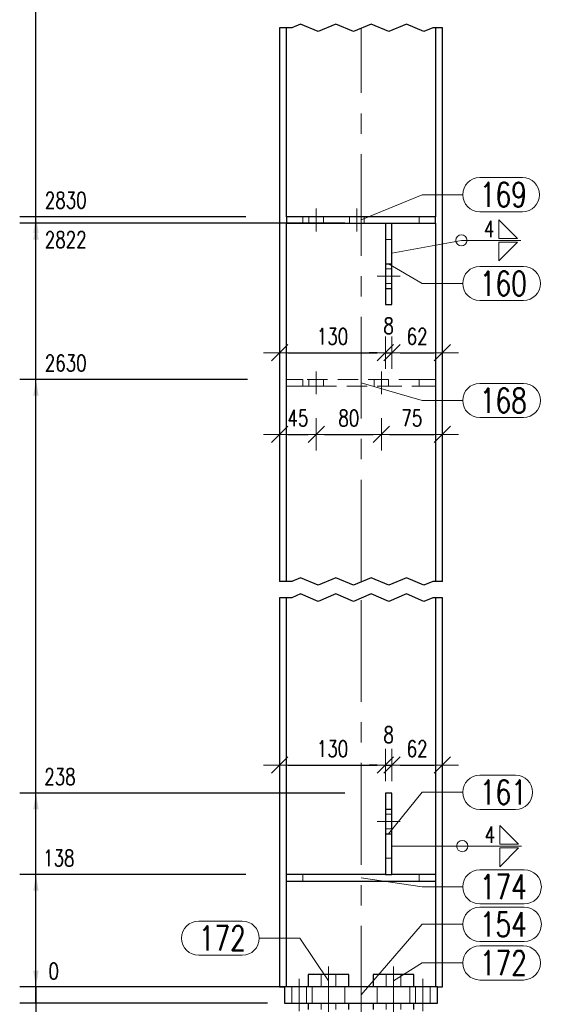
# Model space of a CAD drawing. Header units: millimetres. Extents: x -165 to 441, y 14674 to 15169.
# Tile 12 of 21: x 174 to 238, y 14776 to 14897. Entities that reach past the tile are written whole.
import ezdxf

# ---------------------------------------------------------------- set-up
doc = ezdxf.new("R2010")
doc.units = ezdxf.units.MM
doc.header["$LTSCALE"] = 10
doc.linetypes.add('HIDDEN', pattern=[0.375, 0.25, -0.125])
doc.linetypes.add('MITTE', pattern=[2, 1.25, -0.25, 0.25, -0.25])
doc.layers.get('Defpoints').update_dxf_attribs({"color": 1})
for name, color, linetype, lineweight in [('PS_DIM', 4, 'Continuous', 13), ('PS_Hidden', 2, 'HIDDEN', 9), ('PS_Mid', 5, 'MITTE', 15), ('PS_Pos', 1, 'Continuous', 15), ('PS_Shape', 161, 'Continuous', 30), ('PS_SOLID', 7, 'Continuous', 30), ('PS_Weld', 1, 'Continuous', 9)]:
    doc.layers.add(name, color=color, linetype=linetype, lineweight=lineweight)
doc.styles.add('simplex', font='simplex.shx', dxfattribs={"width": 0.75})
doc.dimstyles.new('1_10_GŁ_DS1-LS10', dxfattribs={"dimtxt": 2, "dimasz": 2, "dimexe": 2, "dimexo": 5, "dimgap": 1, "dimtad": 1, "dimjust": 4, "dimdec": 0, "dimlfac": 10, "dimtxsty": 'simplex', "dimblk1": 'NONE', "dimsah": 1, "dimcen": 2, "dimclrd": 256, "dimclre": 256, "dimclrt": 3, "dimadec": 1, "dimazin": 0, "dimtfac": 1, "dimtdec": 0, "dimtmove": 2, "dimatfit": 3, "dimfxl": 1, "dimarcsym": 0})
doc.dimstyles.new('1_10_PRZ', dxfattribs={"dimtxt": 2, "dimasz": 1, "dimexe": 2, "dimexo": 5, "dimgap": 1, "dimtad": 1, "dimdec": 0, "dimlfac": 10, "dimtxsty": 'simplex', "dimblk": 'dimznak', "dimcen": 2, "dimse1": 1, "dimse2": 1, "dimclrt": 3, "dimadec": 1, "dimazin": 0, "dimtfac": 1, "dimtdec": 0, "dimtix": 1, "dimtmove": 2, "dimatfit": 3, "dimldrblk": 'dim-grot', "dimfxl": 1, "dimarcsym": 0})

# ---------------------------------------------------------------- blocks, each defined once
blk = doc.blocks.new('*D82')
at = {"layer": 'Defpoints', "color": 0, "transparency": 16777216}
for p in [(176.26, 14778.09), (226.22, 14778.09), (209.72, 14776.09)]:
    blk.add_point(p, dxfattribs=at)
at = {"layer": 'PS_DIM', "lineweight": -2, "transparency": 16777216}
for p, q in [((176.26, 14780.09), (176.26, 14782.09)), ((221.22, 14778.09), (174.26, 14778.09)), ((176.26, 14776.09), (176.26, 14778.09)), ((204.72, 14776.09), (174.26, 14776.09)), ((176.26, 14776.09), (176.26, 14774.09))]:
    blk.add_line(p, q, dxfattribs=at)
at = {"layer": 'PS_DIM', "transparency": 16777216}
blk.add_solid([(175.93, 14780.09), (176.59, 14780.09), (176.26, 14778.09)], dxfattribs=at)
at = {"layer": 'PS_DIM', "color": 3, "transparency": 16777216, "insert": (179.42, 14773.72), "char_height": 2, "attachment_point": 5, "rotation": 0.0573, "style": 'simplex'}
blk.add_mtext('-20', dxfattribs=at)
blk = doc.blocks.new('_None')
blk = doc.blocks.new('*D83')
at = {"layer": 'Defpoints', "color": 0, "transparency": 16777216}
for p in [(176.26, 14778.09), (206.22, 14778.09), (226.22, 14778.09)]:
    blk.add_point(p, dxfattribs=at)
at = {"layer": 'PS_DIM', "lineweight": -2, "transparency": 16777216}
for p, q in [((176.26, 14780.09), (176.26, 14782.09)), ((221.22, 14778.09), (174.26, 14778.09)), ((201.22, 14778.09), (174.26, 14778.09)), ((176.26, 14778.09), (176.26, 14776.09))]:
    blk.add_line(p, q, dxfattribs=at)
at = {"layer": 'PS_DIM', "transparency": 16777216}
blk.add_solid([(175.93, 14780.09), (176.59, 14780.09), (176.26, 14778.09)], dxfattribs=at)
at = {"layer": 'PS_DIM', "color": 3, "transparency": 16777216, "insert": (178.44, 14780.03), "char_height": 2, "attachment_point": 5, "rotation": 0.0573, "style": 'simplex'}
blk.add_mtext('0', dxfattribs=at)
blk = doc.blocks.new('*D84')
at = {"layer": 'Defpoints', "color": 0, "transparency": 16777216}
for p in [(176.26, 14791.89), (207.07, 14791.89), (226.22, 14778.09)]:
    blk.add_point(p, dxfattribs=at)
at = {"layer": 'PS_DIM', "lineweight": -2, "transparency": 16777216}
for p, q in [((202.07, 14791.89), (174.26, 14791.89)), ((176.26, 14778.09), (176.26, 14789.89)), ((221.22, 14778.09), (174.26, 14778.09))]:
    blk.add_line(p, q, dxfattribs=at)
at = {"layer": 'PS_DIM', "transparency": 16777216}
blk.add_solid([(175.93, 14789.89), (176.59, 14789.89), (176.26, 14791.89)], dxfattribs=at)
at = {"layer": 'PS_DIM', "color": 3, "transparency": 16777216, "insert": (179.07, 14793.91), "char_height": 2, "attachment_point": 5, "rotation": 0.0573, "style": 'simplex'}
blk.add_mtext('138', dxfattribs=at)
blk = doc.blocks.new('*D85')
at = {"layer": 'Defpoints', "color": 0, "transparency": 16777216}
for p in [(176.26, 14801.89), (219.22, 14801.89), (226.22, 14778.09)]:
    blk.add_point(p, dxfattribs=at)
at = {"layer": 'PS_DIM', "lineweight": -2, "transparency": 16777216}
for p, q in [((214.22, 14801.89), (174.26, 14801.89)), ((176.26, 14778.09), (176.26, 14799.89)), ((221.22, 14778.09), (174.26, 14778.09))]:
    blk.add_line(p, q, dxfattribs=at)
at = {"layer": 'PS_DIM', "transparency": 16777216}
blk.add_solid([(175.93, 14799.89), (176.59, 14799.89), (176.26, 14801.89)], dxfattribs=at)
at = {"layer": 'PS_DIM', "color": 3, "transparency": 16777216, "insert": (179.21, 14803.91), "char_height": 2, "attachment_point": 5, "rotation": 0.0573, "style": 'simplex'}
blk.add_mtext('238', dxfattribs=at)
blk = doc.blocks.new('*D86')
at = {"layer": 'Defpoints', "color": 0, "transparency": 16777216}
for p in [(176.26, 14852.69), (207.27, 14852.69), (226.22, 14778.09)]:
    blk.add_point(p, dxfattribs=at)
at = {"layer": 'PS_DIM', "lineweight": -2, "transparency": 16777216}
for p, q in [((202.27, 14852.69), (174.26, 14852.69)), ((176.26, 14778.09), (176.26, 14850.69)), ((221.22, 14778.09), (174.26, 14778.09))]:
    blk.add_line(p, q, dxfattribs=at)
at = {"layer": 'PS_DIM', "transparency": 16777216}
blk.add_solid([(175.93, 14850.69), (176.59, 14850.69), (176.26, 14852.69)], dxfattribs=at)
at = {"layer": 'PS_DIM', "color": 3, "transparency": 16777216, "insert": (179.92, 14854.71), "char_height": 2, "attachment_point": 5, "rotation": 0.0573, "style": 'simplex'}
blk.add_mtext('2630', dxfattribs=at)
blk = doc.blocks.new('*D87')
at = {"layer": 'Defpoints', "color": 0, "transparency": 16777216}
for p in [(176.26, 14871.89), (219.22, 14871.89), (226.22, 14778.09)]:
    blk.add_point(p, dxfattribs=at)
at = {"layer": 'PS_DIM', "lineweight": -2, "transparency": 16777216}
for p, q in [((214.22, 14871.89), (174.26, 14871.89)), ((176.26, 14778.09), (176.26, 14869.89)), ((221.22, 14778.09), (174.26, 14778.09))]:
    blk.add_line(p, q, dxfattribs=at)
at = {"layer": 'PS_DIM', "transparency": 16777216}
blk.add_solid([(175.93, 14869.89), (176.59, 14869.89), (176.26, 14871.89)], dxfattribs=at)
at = {"layer": 'PS_DIM', "color": 3, "transparency": 16777216, "insert": (179.92, 14869.87), "char_height": 2, "attachment_point": 5, "rotation": 0.0573, "style": 'simplex'}
blk.add_mtext('2822', dxfattribs=at)
blk = doc.blocks.new('*D88')
at = {"layer": 'Defpoints', "color": 0, "transparency": 16777216}
for p in [(176.26, 14872.69), (207.07, 14872.69), (226.22, 14778.09)]:
    blk.add_point(p, dxfattribs=at)
at = {"layer": 'PS_DIM', "lineweight": -2, "transparency": 16777216}
for p, q in [((202.07, 14872.69), (174.26, 14872.69)), ((176.26, 14778.09), (176.26, 14870.69)), ((221.22, 14778.09), (174.26, 14778.09))]:
    blk.add_line(p, q, dxfattribs=at)
at = {"layer": 'PS_DIM', "transparency": 16777216}
blk.add_solid([(175.93, 14870.69), (176.59, 14870.69), (176.26, 14872.69)], dxfattribs=at)
at = {"layer": 'PS_DIM', "color": 3, "transparency": 16777216, "insert": (179.92, 14874.71), "char_height": 2, "attachment_point": 5, "rotation": 0.0573, "style": 'simplex'}
blk.add_mtext('2830', dxfattribs=at)
blk = doc.blocks.new('*D89')
at = {"layer": 'Defpoints', "color": 0, "transparency": 16777216}
for p in [(176.26, 14922.69), (207.07, 14922.69), (226.22, 14778.09)]:
    blk.add_point(p, dxfattribs=at)
at = {"layer": 'PS_DIM', "lineweight": -2, "transparency": 16777216}
for p, q in [((202.07, 14922.69), (174.26, 14922.69)), ((176.26, 14778.09), (176.26, 14920.69)), ((221.22, 14778.09), (174.26, 14778.09))]:
    blk.add_line(p, q, dxfattribs=at)
at = {"layer": 'PS_DIM', "transparency": 16777216}
blk.add_solid([(175.93, 14920.69), (176.59, 14920.69), (176.26, 14922.69)], dxfattribs=at)
at = {"layer": 'PS_DIM', "color": 3, "transparency": 16777216, "insert": (179.92, 14924.71), "char_height": 2, "attachment_point": 5, "rotation": 0.0573, "style": 'simplex'}
blk.add_mtext('3930', dxfattribs=at)
blk = doc.blocks.new('*D90')
at = {"layer": 'Defpoints', "color": 0, "transparency": 16777216}
for p in [(176.26, 14931.89), (206.22, 14931.89), (226.22, 14778.09)]:
    blk.add_point(p, dxfattribs=at)
at = {"layer": 'PS_DIM', "lineweight": -2, "transparency": 16777216}
for p, q in [((201.22, 14931.89), (174.26, 14931.89)), ((176.26, 14778.09), (176.26, 14929.89)), ((221.22, 14778.09), (174.26, 14778.09))]:
    blk.add_line(p, q, dxfattribs=at)
at = {"layer": 'PS_DIM', "transparency": 16777216}
blk.add_solid([(175.93, 14929.89), (176.59, 14929.89), (176.26, 14931.89)], dxfattribs=at)
at = {"layer": 'PS_DIM', "color": 3, "transparency": 16777216, "insert": (179.92, 14933.91), "char_height": 2, "attachment_point": 5, "rotation": 0.0573, "style": 'simplex'}
blk.add_mtext('4022', dxfattribs=at)
blk = doc.blocks.new('*D91')
at = {"layer": 'Defpoints', "color": 0, "transparency": 16777216}
for p in [(176.26, 14939.69), (219.62, 14939.69), (226.22, 14778.09)]:
    blk.add_point(p, dxfattribs=at)
at = {"layer": 'PS_DIM', "lineweight": -2, "transparency": 16777216}
for p, q in [((214.62, 14939.69), (174.26, 14939.69)), ((176.26, 14778.09), (176.26, 14937.69)), ((221.22, 14778.09), (174.26, 14778.09))]:
    blk.add_line(p, q, dxfattribs=at)
at = {"layer": 'PS_DIM', "transparency": 16777216}
blk.add_solid([(175.93, 14937.69), (176.59, 14937.69), (176.26, 14939.69)], dxfattribs=at)
at = {"layer": 'PS_DIM', "color": 3, "transparency": 16777216, "insert": (179.78, 14941.71), "char_height": 2, "attachment_point": 5, "rotation": 0.0573, "style": 'simplex'}
blk.add_mtext('4100', dxfattribs=at)
blk = doc.blocks.new('*D92')
at = {"layer": 'Defpoints', "color": 0, "transparency": 16777216}
for p in [(176.26, 14985.89), (191.66, 14985.89), (211.66, 14778.09)]:
    blk.add_point(p, dxfattribs=at)
at = {"layer": 'PS_DIM', "lineweight": -2, "transparency": 16777216}
for p, q in [((186.66, 14985.89), (174.26, 14985.89)), ((176.26, 14778.09), (176.26, 14983.89)), ((206.66, 14778.09), (174.26, 14778.09))]:
    blk.add_line(p, q, dxfattribs=at)
at = {"layer": 'PS_DIM', "transparency": 16777216}
blk.add_solid([(175.93, 14983.89), (176.59, 14983.89), (176.26, 14985.89)], dxfattribs=at)
at = {"layer": 'PS_DIM', "color": 3, "transparency": 16777216, "insert": (179.92, 14987.91), "char_height": 2, "attachment_point": 5, "rotation": 0.0573, "style": 'simplex'}
blk.add_mtext('4562', dxfattribs=at)
blk = doc.blocks.new('*D93')
at = {"layer": 'Defpoints', "color": 0, "transparency": 16777216}
for p in [(176.26, 15047.03), (206.22, 15047.03), (226.22, 14778.09)]:
    blk.add_point(p, dxfattribs=at)
at = {"layer": 'PS_DIM', "lineweight": -2, "transparency": 16777216}
for p, q in [((201.22, 15047.03), (174.26, 15047.03)), ((176.26, 14778.09), (176.26, 15045.03)), ((221.22, 14778.09), (174.26, 14778.09))]:
    blk.add_line(p, q, dxfattribs=at)
at = {"layer": 'PS_DIM', "transparency": 16777216}
blk.add_solid([(175.93, 15045.03), (176.59, 15045.03), (176.26, 15047.03)], dxfattribs=at)
at = {"layer": 'PS_DIM', "color": 3, "transparency": 16777216, "insert": (179.92, 15045.01), "char_height": 2, "attachment_point": 5, "rotation": 0.0573, "style": 'simplex'}
blk.add_mtext('5303', dxfattribs=at)
blk = doc.blocks.new('*D94')
at = {"layer": 'Defpoints', "color": 0, "transparency": 16777216}
for p in [(176.26, 15048.43), (206.82, 15048.43), (226.22, 14778.09)]:
    blk.add_point(p, dxfattribs=at)
at = {"layer": 'PS_DIM', "lineweight": -2, "transparency": 16777216}
for p, q in [((201.82, 15048.43), (174.26, 15048.43)), ((176.26, 14778.09), (176.26, 15046.43)), ((221.22, 14778.09), (174.26, 14778.09))]:
    blk.add_line(p, q, dxfattribs=at)
at = {"layer": 'PS_DIM', "transparency": 16777216}
blk.add_solid([(175.93, 15046.43), (176.59, 15046.43), (176.26, 15048.43)], dxfattribs=at)
at = {"layer": 'PS_DIM', "color": 3, "transparency": 16777216, "insert": (179.78, 15050.45), "char_height": 2, "attachment_point": 5, "rotation": 0.0573, "style": 'simplex'}
blk.add_mtext('5317', dxfattribs=at)
blk = doc.blocks.new('dimznak')
at = {"color": 0}
for points in [[(0, 2), (0, -2)], [(-2, 0), (2, 0)]]:
    blk.add_lwpolyline(points, dxfattribs=at)
at = {"color": 2}
blk.add_lwpolyline([(1, 1), (-1, -1)], dxfattribs=at)
blk = doc.blocks.new('*D103')
at = {"layer": 'Defpoints', "color": 0, "transparency": 16777216}
for p in [(219.22, 14861.89), (206.22, 14857.98), (219.22, 14855.99)]:
    blk.add_point(p, dxfattribs=at)
at = {"layer": 'PS_DIM', "color": 0, "lineweight": -2, "transparency": 16777216}
blk.add_line((207.22, 14855.99), (218.22, 14855.99), dxfattribs=at)
at = {"layer": 'PS_DIM', "color": 0, "lineweight": -2, "transparency": 16777216, "rotation": 180}
blk.add_blockref('dimznak', (206.22, 14855.99), dxfattribs=at)
at = {"layer": 'PS_DIM', "color": 0, "lineweight": -2, "transparency": 16777216}
blk.add_blockref('dimznak', (219.22, 14855.99), dxfattribs=at)
at = {"layer": 'PS_DIM', "color": 3, "transparency": 16777216, "insert": (212.72, 14857.99), "char_height": 2, "attachment_point": 5, "style": 'simplex'}
blk.add_mtext('130', dxfattribs=at)
blk = doc.blocks.new('dim-grot')
blk.add_hatch(color=256).paths.add_polyline_path([(0, 0), (-2, 0.5), (-2, -0.5)])
blk.add_lwpolyline([(0, 0), (-2, 0.5), (-2, -0.5), (0, 0)])
blk = doc.blocks.new('*D104')
at = {"layer": 'Defpoints', "color": 0, "transparency": 16777216}
for p in [(219.22, 14861.89), (220.02, 14861.89), (220.02, 14855.99)]:
    blk.add_point(p, dxfattribs=at)
at = {"layer": 'PS_DIM', "color": 0, "lineweight": -2, "transparency": 16777216}
for p, q in [((218.22, 14855.99), (217.22, 14855.99)), ((219.22, 14855.99), (220.02, 14855.99)), ((221.02, 14855.99), (222.02, 14855.99))]:
    blk.add_line(p, q, dxfattribs=at)
blk.add_blockref('dimznak', (219.22, 14855.99), dxfattribs=at)
at = {"layer": 'PS_DIM', "color": 0, "lineweight": -2, "transparency": 16777216, "rotation": 180}
blk.add_blockref('dimznak', (220.02, 14855.99), dxfattribs=at)
at = {"layer": 'PS_DIM', "color": 3, "transparency": 16777216, "insert": (219.62, 14859.29), "char_height": 2, "attachment_point": 5, "style": 'simplex'}
blk.add_mtext('8', dxfattribs=at)
blk = doc.blocks.new('*D105')
at = {"layer": 'Defpoints', "color": 0, "transparency": 16777216}
for p in [(220.02, 14861.89), (226.22, 14858.13), (226.22, 14855.99)]:
    blk.add_point(p, dxfattribs=at)
at = {"layer": 'PS_DIM', "color": 0, "lineweight": -2, "transparency": 16777216}
blk.add_line((221.02, 14855.99), (225.22, 14855.99), dxfattribs=at)
at = {"layer": 'PS_DIM', "color": 0, "lineweight": -2, "transparency": 16777216, "rotation": 180}
blk.add_blockref('dimznak', (220.02, 14855.99), dxfattribs=at)
at = {"layer": 'PS_DIM', "color": 0, "lineweight": -2, "transparency": 16777216}
blk.add_blockref('dimznak', (226.22, 14855.99), dxfattribs=at)
at = {"layer": 'PS_DIM', "color": 3, "transparency": 16777216, "insert": (223.12, 14857.99), "char_height": 2, "attachment_point": 5, "style": 'simplex'}
blk.add_mtext('62', dxfattribs=at)
blk = doc.blocks.new('*D106')
at = {"layer": 'Defpoints', "color": 0, "transparency": 16777216}
for p in [(206.22, 14804.41), (219.22, 14805.34), (219.22, 14801.89)]:
    blk.add_point(p, dxfattribs=at)
at = {"layer": 'PS_DIM', "color": 0, "lineweight": -2, "transparency": 16777216}
blk.add_line((207.22, 14805.34), (218.22, 14805.34), dxfattribs=at)
at = {"layer": 'PS_DIM', "color": 0, "lineweight": -2, "transparency": 16777216, "rotation": 180}
blk.add_blockref('dimznak', (206.22, 14805.34), dxfattribs=at)
at = {"layer": 'PS_DIM', "color": 0, "lineweight": -2, "transparency": 16777216}
blk.add_blockref('dimznak', (219.22, 14805.34), dxfattribs=at)
at = {"layer": 'PS_DIM', "color": 3, "transparency": 16777216, "insert": (212.72, 14807.34), "char_height": 2, "attachment_point": 5, "style": 'simplex'}
blk.add_mtext('130', dxfattribs=at)
blk = doc.blocks.new('*D107')
at = {"layer": 'Defpoints', "color": 0, "transparency": 16777216}
for p in [(220.02, 14805.34), (219.22, 14801.89), (220.02, 14801.89)]:
    blk.add_point(p, dxfattribs=at)
at = {"layer": 'PS_DIM', "color": 0, "lineweight": -2, "transparency": 16777216}
for p, q in [((218.22, 14805.34), (217.22, 14805.34)), ((219.22, 14805.34), (220.02, 14805.34)), ((221.02, 14805.34), (222.02, 14805.34))]:
    blk.add_line(p, q, dxfattribs=at)
blk.add_blockref('dimznak', (219.22, 14805.34), dxfattribs=at)
at = {"layer": 'PS_DIM', "color": 0, "lineweight": -2, "transparency": 16777216, "rotation": 180}
blk.add_blockref('dimznak', (220.02, 14805.34), dxfattribs=at)
at = {"layer": 'PS_DIM', "color": 3, "transparency": 16777216, "insert": (219.62, 14809.06), "char_height": 2, "attachment_point": 5, "style": 'simplex'}
blk.add_mtext('8', dxfattribs=at)
blk = doc.blocks.new('*D108')
at = {"layer": 'Defpoints', "color": 0, "transparency": 16777216}
for p in [(226.22, 14805.34), (226.22, 14804.98), (220.02, 14801.89)]:
    blk.add_point(p, dxfattribs=at)
at = {"layer": 'PS_DIM', "color": 0, "lineweight": -2, "transparency": 16777216}
blk.add_line((221.02, 14805.34), (225.22, 14805.34), dxfattribs=at)
at = {"layer": 'PS_DIM', "color": 0, "lineweight": -2, "transparency": 16777216, "rotation": 180}
blk.add_blockref('dimznak', (220.02, 14805.34), dxfattribs=at)
at = {"layer": 'PS_DIM', "color": 0, "lineweight": -2, "transparency": 16777216}
blk.add_blockref('dimznak', (226.22, 14805.34), dxfattribs=at)
at = {"layer": 'PS_DIM', "color": 3, "transparency": 16777216, "insert": (223.12, 14807.34), "char_height": 2, "attachment_point": 5, "style": 'simplex'}
blk.add_mtext('62', dxfattribs=at)
blk = doc.blocks.new('*D144')
at = {"layer": 'Defpoints', "color": 0, "transparency": 16777216}
for p in [(210.72, 14850.89), (206.22, 14846.46), (210.72, 14845.96)]:
    blk.add_point(p, dxfattribs=at)
at = {"layer": 'PS_DIM', "color": 0, "lineweight": -2, "transparency": 16777216}
blk.add_line((207.22, 14845.96), (209.72, 14845.96), dxfattribs=at)
at = {"layer": 'PS_DIM', "color": 0, "lineweight": -2, "transparency": 16777216, "rotation": 180}
blk.add_blockref('dimznak', (206.22, 14845.96), dxfattribs=at)
at = {"layer": 'PS_DIM', "color": 0, "lineweight": -2, "transparency": 16777216}
blk.add_blockref('dimznak', (210.72, 14845.96), dxfattribs=at)
at = {"layer": 'PS_DIM', "color": 3, "transparency": 16777216, "insert": (208.47, 14847.96), "char_height": 2, "attachment_point": 5, "style": 'simplex'}
blk.add_mtext('45', dxfattribs=at)
blk = doc.blocks.new('*D145')
at = {"layer": 'Defpoints', "color": 0, "transparency": 16777216}
for p in [(210.72, 14850.89), (218.72, 14850.89), (218.72, 14845.96)]:
    blk.add_point(p, dxfattribs=at)
at = {"layer": 'PS_DIM', "color": 0, "lineweight": -2, "transparency": 16777216}
blk.add_line((211.72, 14845.96), (217.72, 14845.96), dxfattribs=at)
at = {"layer": 'PS_DIM', "color": 0, "lineweight": -2, "transparency": 16777216, "rotation": 180}
blk.add_blockref('dimznak', (210.72, 14845.96), dxfattribs=at)
at = {"layer": 'PS_DIM', "color": 0, "lineweight": -2, "transparency": 16777216}
blk.add_blockref('dimznak', (218.72, 14845.96), dxfattribs=at)
at = {"layer": 'PS_DIM', "color": 3, "transparency": 16777216, "insert": (214.72, 14847.96), "char_height": 2, "attachment_point": 5, "style": 'simplex'}
blk.add_mtext('80', dxfattribs=at)
blk = doc.blocks.new('*D146')
at = {"layer": 'Defpoints', "color": 0, "transparency": 16777216}
for p in [(226.22, 14851.79), (218.72, 14850.89), (226.22, 14845.96)]:
    blk.add_point(p, dxfattribs=at)
at = {"layer": 'PS_DIM', "color": 0, "lineweight": -2, "transparency": 16777216}
blk.add_line((219.72, 14845.96), (225.22, 14845.96), dxfattribs=at)
at = {"layer": 'PS_DIM', "color": 0, "lineweight": -2, "transparency": 16777216, "rotation": 180}
blk.add_blockref('dimznak', (218.72, 14845.96), dxfattribs=at)
at = {"layer": 'PS_DIM', "color": 0, "lineweight": -2, "transparency": 16777216}
blk.add_blockref('dimznak', (226.22, 14845.96), dxfattribs=at)
at = {"layer": 'PS_DIM', "color": 3, "transparency": 16777216, "insert": (222.47, 14847.96), "char_height": 2, "attachment_point": 5, "style": 'simplex'}
blk.add_mtext('75', dxfattribs=at)
blk = doc.blocks.new('*X262')
at = {"color": 1}
for p, q in [((208.79, 14896.35), (207.71, 14895.89)), ((210.96, 14895.44), (208.79, 14896.35)), ((213.13, 14896.35), (210.96, 14895.44)), ((215.29, 14895.44), (213.13, 14896.35)), ((217.46, 14896.35), (215.29, 14895.44)), ((219.63, 14895.44), (217.46, 14896.35)), ((221.8, 14896.35), (219.63, 14895.44)), ((223.96, 14895.44), (221.8, 14896.35)), ((207.71, 14895.89), (206.22, 14895.89)), ((225.05, 14895.89), (223.96, 14895.44)), ((226.22, 14895.89), (225.05, 14895.89)), ((207.71, 14827.89), (206.22, 14827.89)), ((208.79, 14828.35), (207.71, 14827.89)), ((210.96, 14827.44), (208.79, 14828.35)), ((213.13, 14828.35), (210.96, 14827.44)), ((215.29, 14827.44), (213.13, 14828.35)), ((217.46, 14828.35), (215.29, 14827.44)), ((219.63, 14827.44), (217.46, 14828.35)), ((221.8, 14828.35), (219.63, 14827.44)), ((223.96, 14827.44), (221.8, 14828.35)), ((225.05, 14827.89), (223.96, 14827.44)), ((226.22, 14827.89), (225.05, 14827.89)), ((208.79, 14826.35), (207.71, 14825.89)), ((210.96, 14825.44), (208.79, 14826.35)), ((213.13, 14826.35), (210.96, 14825.44)), ((215.29, 14825.44), (213.13, 14826.35)), ((217.46, 14826.35), (215.29, 14825.44)), ((219.63, 14825.44), (217.46, 14826.35)), ((221.8, 14826.35), (219.63, 14825.44)), ((223.96, 14825.44), (221.8, 14826.35)), ((207.71, 14825.89), (206.22, 14825.89)), ((225.05, 14825.89), (223.96, 14825.44)), ((226.22, 14825.89), (225.05, 14825.89))]:
    blk.add_line(p, q, dxfattribs=at)
at = {"layer": 'PS_Hidden', "color": 2, "linetype": 'HIDDEN'}
for p, q in [((209.07, 14872.69), (209.07, 14871.89)), ((209.82, 14872.69), (209.82, 14871.89)), ((211.62, 14871.89), (211.62, 14872.69)), ((214.82, 14872.69), (214.82, 14871.89)), ((216.62, 14871.89), (216.62, 14872.69)), ((223.37, 14872.69), (223.37, 14871.89)), ((219.22, 14869.89), (220.02, 14869.89)), ((220.02, 14866.29), (219.22, 14866.29)), ((219.22, 14864.49), (220.02, 14864.49)), ((207.46, 14852.69), (207.07, 14852.69)), ((207.84, 14852.69), (207.46, 14852.69)), ((208.18, 14852.69), (207.84, 14852.69)), ((208.49, 14852.69), (208.18, 14852.69)), ((208.74, 14852.69), (208.49, 14852.69)), ((208.92, 14852.69), (208.74, 14852.69)), ((209.03, 14852.69), (208.92, 14852.69)), ((209.07, 14852.69), (209.03, 14852.69)), ((209.07, 14852.69), (209.07, 14851.89)), ((223.37, 14852.69), (209.07, 14852.69)), ((209.82, 14852.69), (209.82, 14851.89)), ((211.62, 14851.89), (211.62, 14852.69)), ((217.82, 14852.69), (217.82, 14851.89)), ((219.62, 14851.89), (219.62, 14852.69)), ((223.41, 14852.69), (223.37, 14852.69)), ((223.37, 14852.69), (223.37, 14851.89)), ((223.53, 14852.69), (223.41, 14852.69)), ((223.71, 14852.69), (223.53, 14852.69)), ((223.96, 14852.69), (223.71, 14852.69)), ((224.26, 14852.69), (223.96, 14852.69)), ((224.61, 14852.69), (224.26, 14852.69)), ((224.98, 14852.69), (224.61, 14852.69)), ((225.37, 14852.69), (224.98, 14852.69)), ((207.07, 14851.89), (207.46, 14851.89)), ((207.46, 14851.89), (207.84, 14851.89)), ((207.84, 14851.89), (208.18, 14851.89)), ((208.18, 14851.89), (208.49, 14851.89)), ((208.49, 14851.89), (208.74, 14851.89)), ((208.74, 14851.89), (208.92, 14851.89)), ((208.92, 14851.89), (209.03, 14851.89)), ((209.03, 14851.89), (209.07, 14851.89)), ((209.07, 14851.89), (210.72, 14851.89)), ((210.72, 14851.89), (218.72, 14851.89)), ((218.72, 14851.89), (223.37, 14851.89)), ((223.37, 14851.89), (223.41, 14851.89)), ((223.41, 14851.89), (223.53, 14851.89)), ((223.53, 14851.89), (223.71, 14851.89)), ((223.71, 14851.89), (223.96, 14851.89)), ((223.96, 14851.89), (224.26, 14851.89)), ((224.26, 14851.89), (224.61, 14851.89)), ((224.61, 14851.89), (224.98, 14851.89)), ((224.98, 14851.89), (225.37, 14851.89)), ((220.02, 14799.29), (219.22, 14799.29)), ((219.22, 14797.49), (220.02, 14797.49)), ((219.22, 14793.89), (219.22, 14796.89)), ((220.02, 14796.89), (220.02, 14793.89)), ((220.02, 14793.89), (219.22, 14793.89)), ((209.07, 14791.89), (209.07, 14791.09)), ((223.37, 14791.89), (223.37, 14791.09)), ((225.37, 14791.09), (225.37, 14791.89)), ((211.32, 14779.59), (211.32, 14778.09)), ((213.12, 14778.09), (213.12, 14779.59)), ((217.72, 14779.59), (217.72, 14778.09)), ((219.32, 14779.59), (219.32, 14778.09)), ((221.12, 14778.09), (221.12, 14779.59)), ((207.72, 14778.09), (207.72, 14776.09)), ((209.52, 14778.09), (209.52, 14776.09)), ((210.22, 14778.09), (210.22, 14776.09)), ((210.22, 14778.09), (210.22, 14776.09)), ((214.22, 14776.09), (214.22, 14778.09)), ((214.22, 14776.09), (214.22, 14778.09)), ((218.22, 14778.09), (218.22, 14776.09)), ((222.22, 14776.09), (222.22, 14778.09)), ((222.92, 14778.09), (222.92, 14776.09)), ((224.72, 14776.09), (224.72, 14778.09)), ((209.4, 14776.09), (209.07, 14776.09)), ((209.52, 14776.09), (209.4, 14776.09)), ((212.22, 14776.09), (209.72, 14776.09)), ((211.32, 14776.09), (211.32, 14775.29)), ((213.12, 14775.29), (213.12, 14776.09)), ((217.72, 14775.29), (217.72, 14776.09)), ((219.32, 14775.29), (219.32, 14776.09)), ((221.12, 14775.29), (221.12, 14776.09))]:
    blk.add_line(p, q, dxfattribs=at)
at = {"layer": 'PS_Mid', "color": 5, "linetype": 'MITTE'}
for p, q in [((216.22, 14827.89), (216.22, 14895.89)), ((210.72, 14870.89), (210.72, 14873.69)), ((215.72, 14870.89), (215.72, 14873.69)), ((221.02, 14865.39), (218.22, 14865.39)), ((210.72, 14850.89), (210.72, 14853.69)), ((218.72, 14850.89), (218.72, 14853.69)), ((216.22, 14773.09), (216.22, 14825.89)), ((221.02, 14798.39), (218.22, 14798.39)), ((212.22, 14777.09), (212.22, 14780.59)), ((212.22, 14777.09), (212.22, 14780.59)), ((220.22, 14777.09), (220.22, 14780.59)), ((220.22, 14777.09), (220.22, 14780.59)), ((208.62, 14779.09), (208.62, 14775.09)), ((208.62, 14779.09), (208.62, 14775.09)), ((212.22, 14779.09), (212.22, 14775.09)), ((212.22, 14779.09), (212.22, 14775.09)), ((220.22, 14779.09), (220.22, 14775.09)), ((220.22, 14779.09), (220.22, 14775.09)), ((223.82, 14779.09), (223.82, 14775.09)), ((223.82, 14779.09), (223.82, 14775.09)), ((212.22, 14774.29), (212.22, 14777.09)), ((212.22, 14774.29), (212.22, 14777.09)), ((220.22, 14774.29), (220.22, 14777.09)), ((220.22, 14774.29), (220.22, 14777.09))]:
    blk.add_line(p, q, dxfattribs=at)
at = {"layer": 'PS_SOLID', "color": 7, "linetype": 'Continuous'}
for p, q in [((206.22, 14895.89), (206.22, 14827.89)), ((207.07, 14872.69), (207.07, 14895.89)), ((225.37, 14895.89), (225.37, 14872.69)), ((226.22, 14827.89), (226.22, 14895.89)), ((225.37, 14872.69), (207.07, 14872.69)), ((207.07, 14872.69), (207.07, 14871.89)), ((225.37, 14871.89), (225.37, 14872.69)), ((207.07, 14871.89), (210.72, 14871.89)), ((207.07, 14827.89), (207.07, 14871.89)), ((210.72, 14871.89), (215.72, 14871.89)), ((215.72, 14871.89), (225.37, 14871.89)), ((219.22, 14871.89), (219.22, 14871.27)), ((219.22, 14871.27), (219.22, 14866.89)), ((220.02, 14866.89), (220.02, 14871.89)), ((225.37, 14871.89), (225.37, 14827.89)), ((219.22, 14866.89), (220.02, 14866.89)), ((219.22, 14866.89), (219.22, 14863.89)), ((220.02, 14865.39), (220.02, 14866.89)), ((220.02, 14863.89), (220.02, 14865.39)), ((219.22, 14863.89), (219.22, 14861.89)), ((219.22, 14863.89), (220.02, 14863.89)), ((220.02, 14861.89), (220.02, 14863.89)), ((219.22, 14861.89), (220.02, 14861.89)), ((206.22, 14825.89), (206.22, 14778.09)), ((207.07, 14778.09), (207.07, 14825.89)), ((225.37, 14825.89), (225.37, 14778.09)), ((226.22, 14778.09), (226.22, 14825.89)), ((220.02, 14801.89), (219.22, 14801.89)), ((219.22, 14801.89), (219.22, 14799.89)), ((220.02, 14799.89), (220.02, 14801.89)), ((219.22, 14799.89), (219.22, 14796.89)), ((220.02, 14799.89), (219.22, 14799.89)), ((220.02, 14798.39), (220.02, 14799.89)), ((220.02, 14796.89), (220.02, 14798.39)), ((219.22, 14796.89), (219.22, 14791.89)), ((219.22, 14796.89), (220.02, 14796.89)), ((220.02, 14791.89), (220.02, 14796.89)), ((219.22, 14791.89), (207.07, 14791.89)), ((207.07, 14791.09), (225.37, 14791.09)), ((219.22, 14791.89), (220.02, 14791.89)), ((225.37, 14791.89), (220.02, 14791.89)), ((214.72, 14779.59), (209.72, 14779.59)), ((209.72, 14779.59), (209.72, 14778.09)), ((214.72, 14778.09), (214.72, 14779.59)), ((222.72, 14779.59), (217.72, 14779.59)), ((217.72, 14779.59), (217.72, 14778.09)), ((222.72, 14778.09), (222.72, 14779.59)), ((206.22, 14778.09), (206.82, 14778.09)), ((225.62, 14778.09), (206.82, 14778.09)), ((206.82, 14778.09), (206.82, 14776.09)), ((225.62, 14778.09), (226.22, 14778.09)), ((225.62, 14776.09), (225.62, 14778.09)), ((206.82, 14776.09), (208.62, 14776.09)), ((208.62, 14776.09), (212.22, 14776.09)), ((209.72, 14776.09), (209.72, 14775.29)), ((212.22, 14776.09), (220.22, 14776.09)), ((214.72, 14775.29), (214.72, 14776.09)), ((217.72, 14776.09), (217.72, 14775.29)), ((220.22, 14776.09), (223.82, 14776.09)), ((222.72, 14775.29), (222.72, 14776.09)), ((223.82, 14776.09), (225.62, 14776.09))]:
    blk.add_line(p, q, dxfattribs=at)
blk = doc.blocks.new('*X265')
at = {"color": 1}
for p, q in [((230.82, 14877.5), (236.07, 14877.5)), ((216.22, 14872.29), (223.72, 14875.4)), ((223.72, 14875.4), (228.72, 14875.4)), ((230.82, 14873.3), (236.07, 14873.3))]:
    blk.add_line(p, q, dxfattribs=at)
for centre, start, end in [((230.82, 14875.4), 90, 270), ((236.07, 14875.4), 270, 90)]:
    blk.add_arc(centre, 2.1, start, end, dxfattribs=at)
at = {"color": 2, "style": 'simplex', "width": 0.75}
blk.add_text('169', height=3, dxfattribs=at).set_placement((230.82, 14873.9))
blk = doc.blocks.new('*X268')
at = {"color": 1}
for p, q in [((219.62, 14866.89), (223.72, 14864.49)), ((230.82, 14866.59), (236.18, 14866.59)), ((223.72, 14864.49), (228.72, 14864.49)), ((230.82, 14862.39), (236.18, 14862.39))]:
    blk.add_line(p, q, dxfattribs=at)
for centre, start, end in [((230.82, 14864.49), 90, 270), ((236.18, 14864.49), 270, 90)]:
    blk.add_arc(centre, 2.1, start, end, dxfattribs=at)
at = {"color": 2, "style": 'simplex', "width": 0.75}
blk.add_text('160', height=3, dxfattribs=at).set_placement((230.82, 14862.99))
blk = doc.blocks.new('*X269')
at = {"color": 1}
for p, q in [((230.82, 14792.47), (236.29, 14792.47)), ((216.22, 14791.49), (223.72, 14790.37)), ((223.72, 14790.37), (228.72, 14790.37)), ((230.82, 14788.27), (236.29, 14788.27))]:
    blk.add_line(p, q, dxfattribs=at)
for centre, start, end in [((230.82, 14790.37), 90, 270), ((236.29, 14790.37), 270, 90)]:
    blk.add_arc(centre, 2.1, start, end, dxfattribs=at)
at = {"color": 2, "style": 'simplex', "width": 0.75}
blk.add_text('174', height=3, dxfattribs=at).set_placement((230.82, 14788.87))
blk = doc.blocks.new('*X270')
at = {"color": 1}
for p, q in [((196.27, 14786.17), (201.62, 14786.17)), ((203.72, 14784.07), (208.72, 14784.07)), ((212.22, 14778.84), (208.72, 14784.07)), ((196.27, 14781.97), (201.62, 14781.97))]:
    blk.add_line(p, q, dxfattribs=at)
for centre, start, end in [((196.27, 14784.07), 90, 270), ((201.62, 14784.07), 270, 90)]:
    blk.add_arc(centre, 2.1, start, end, dxfattribs=at)
at = {"color": 2, "style": 'simplex', "width": 0.75}
blk.add_text('172', height=3, dxfattribs=at).set_placement((196.27, 14782.57))
blk = doc.blocks.new('*X271')
at = {"color": 1}
for p, q in [((196.27, 14786.17), (201.62, 14786.17)), ((203.72, 14784.07), (208.72, 14784.07)), ((212.22, 14778.84), (208.72, 14784.07)), ((196.27, 14781.97), (201.62, 14781.97))]:
    blk.add_line(p, q, dxfattribs=at)
for centre, start, end in [((196.27, 14784.07), 90, 270), ((201.62, 14784.07), 270, 90)]:
    blk.add_arc(centre, 2.1, start, end, dxfattribs=at)
at = {"color": 2, "style": 'simplex', "width": 0.75}
blk.add_text('172', height=3, dxfattribs=at).set_placement((196.27, 14782.57))
blk = doc.blocks.new('*X272')
at = {"color": 1}
for p, q in [((230.82, 14783.13), (236.18, 14783.13)), ((220.22, 14778.84), (223.72, 14781.03)), ((223.72, 14781.03), (228.72, 14781.03)), ((230.82, 14778.93), (236.18, 14778.93))]:
    blk.add_line(p, q, dxfattribs=at)
for centre, start, end in [((230.82, 14781.03), 90, 270), ((236.18, 14781.03), 270, 90)]:
    blk.add_arc(centre, 2.1, start, end, dxfattribs=at)
at = {"color": 2, "style": 'simplex', "width": 0.75}
blk.add_text('172', height=3, dxfattribs=at).set_placement((230.82, 14779.53))
blk = doc.blocks.new('*X273')
at = {"color": 1}
for p, q in [((230.82, 14783.13), (236.18, 14783.13)), ((220.22, 14778.84), (223.72, 14781.03)), ((223.72, 14781.03), (228.72, 14781.03)), ((230.82, 14778.93), (236.18, 14778.93))]:
    blk.add_line(p, q, dxfattribs=at)
for centre, start, end in [((230.82, 14781.03), 90, 270), ((236.18, 14781.03), 270, 90)]:
    blk.add_arc(centre, 2.1, start, end, dxfattribs=at)
at = {"color": 2, "style": 'simplex', "width": 0.75}
blk.add_text('172', height=3, dxfattribs=at).set_placement((230.82, 14779.53))
blk = doc.blocks.new('*X274')
at = {"color": 1}
for p, q in [((230.82, 14787.87), (236.29, 14787.87)), ((216.22, 14777.09), (223.72, 14785.77)), ((223.72, 14785.77), (228.72, 14785.77)), ((230.82, 14783.67), (236.29, 14783.67))]:
    blk.add_line(p, q, dxfattribs=at)
for centre, start, end in [((230.82, 14785.77), 90, 270), ((236.29, 14785.77), 270, 90)]:
    blk.add_arc(centre, 2.1, start, end, dxfattribs=at)
at = {"color": 2, "style": 'simplex', "width": 0.75}
blk.add_text('154', height=3, dxfattribs=at).set_placement((230.82, 14784.27))
blk = doc.blocks.new('*X275')
at = {"color": 1}
for p, q in [((230.82, 14804.09), (235.22, 14804.09)), ((219.62, 14796.89), (223.72, 14801.99)), ((223.72, 14801.99), (228.72, 14801.99)), ((230.82, 14799.89), (235.22, 14799.89))]:
    blk.add_line(p, q, dxfattribs=at)
for centre, start, end in [((230.82, 14801.99), 90, 270), ((235.22, 14801.99), 270, 90)]:
    blk.add_arc(centre, 2.1, start, end, dxfattribs=at)
at = {"color": 2, "style": 'simplex', "width": 0.75}
blk.add_text('161', height=3, dxfattribs=at).set_placement((230.82, 14800.49))
blk = doc.blocks.new('*X282')
at = {"color": 1}
for p, q in [((216.22, 14852.29), (223.72, 14850.12)), ((230.82, 14852.22), (236.18, 14852.22)), ((223.72, 14850.12), (228.72, 14850.12)), ((230.82, 14848.02), (236.18, 14848.02))]:
    blk.add_line(p, q, dxfattribs=at)
for centre, start, end in [((230.82, 14850.12), 90, 270), ((236.18, 14850.12), 270, 90)]:
    blk.add_arc(centre, 2.1, start, end, dxfattribs=at)
at = {"color": 2, "style": 'simplex', "width": 0.75}
blk.add_text('168', height=3, dxfattribs=at).set_placement((230.82, 14848.62))
blk = doc.blocks.new('*X314')
at = {"color": 3}
for p, q in [((235.47, 14870.02), (233.17, 14872.32)), ((233.17, 14872.32), (233.17, 14870.02)), ((233.17, 14870.02), (235.47, 14870.02)), ((233.17, 14869.56), (235.47, 14869.56)), ((235.47, 14869.56), (233.17, 14867.26)), ((233.17, 14867.26), (233.17, 14869.56))]:
    blk.add_line(p, q, dxfattribs=at)
at = {"color": 9}
for p, q in [((220.02, 14868.23), (228.57, 14869.79)), ((228.57, 14869.79), (235.85, 14869.79))]:
    blk.add_line(p, q, dxfattribs=at)
blk.add_circle((228.57, 14869.79), 0.69, dxfattribs=at)
at = {"color": 2, "style": 'simplex', "width": 0.75}
blk.add_text('4', height=2, dxfattribs=at).set_placement((231.33, 14870.19))
blk = doc.blocks.new('*X315')
at = {"color": 3}
for p, q in [((235.57, 14795.61), (233.27, 14797.91)), ((233.27, 14797.91), (233.27, 14795.61)), ((233.27, 14795.61), (235.57, 14795.61)), ((233.27, 14795.15), (235.57, 14795.15)), ((235.57, 14795.15), (233.27, 14792.85)), ((233.27, 14792.85), (233.27, 14795.15))]:
    blk.add_line(p, q, dxfattribs=at)
at = {"color": 9}
for p, q in [((220.02, 14795.39), (228.67, 14795.38)), ((228.67, 14795.38), (235.95, 14795.38))]:
    blk.add_line(p, q, dxfattribs=at)
blk.add_circle((228.67, 14795.38), 0.69, dxfattribs=at)
at = {"color": 2, "style": 'simplex', "width": 0.75}
blk.add_text('4', height=2, dxfattribs=at).set_placement((231.43, 14795.78))

msp = doc.modelspace()

# ---------------------------------------------------------------- block references
at = {"layer": 'PS_Pos'}
for name in ['*X265', '*X268', '*X282', '*X275', '*X269', '*X274', '*X270', '*X271', '*X272', '*X273']:
    msp.add_blockref(name, (0, 0), dxfattribs=at)
at = {"layer": 'PS_Shape', "color": 66}
msp.add_blockref('*X262', (0, 0), dxfattribs=at)
at = {"layer": 'PS_Weld'}
for name in ['*X314', '*X315']:
    msp.add_blockref(name, (0, 0), dxfattribs=at)

# ---------------------------------------------------------------- dimensions: what is measured, and where the dimension line sits
at = {"layer": 'PS_DIM'}
for base, p1, p2, text, picture, middle in [((176.26, 15048.43), (226.22, 14778.09), (206.82, 15048.43), '5317', '*D94', (179.78, 15050.45)), ((176.26, 15047.03), (226.22, 14778.09), (206.22, 15047.03), '5303', '*D93', (179.92, 15045.01)), ((176.26, 14985.89), (211.66, 14778.09), (191.66, 14985.89), '4562', '*D92', (179.92, 14987.91)), ((176.26, 14939.69), (226.22, 14778.09), (219.62, 14939.69), '4100', '*D91', (179.78, 14941.71)), ((176.26, 14931.89), (226.22, 14778.09), (206.22, 14931.89), '4022', '*D90', (179.92, 14933.91)), ((176.26, 14922.69), (226.22, 14778.09), (207.07, 14922.69), '3930', '*D89', (179.92, 14924.71)), ((176.26, 14872.69), (226.22, 14778.09), (207.07, 14872.69), '2830', '*D88', (179.92, 14874.71)), ((176.26, 14871.89), (226.22, 14778.09), (219.22, 14871.89), '2822', '*D87', (179.92, 14869.87)), ((176.26, 14852.69), (226.22, 14778.09), (207.27, 14852.69), '2630', '*D86', (179.92, 14854.71)), ((176.26, 14778.09), (209.72, 14776.09), (226.22, 14778.09), '-20', '*D82', (179.42, 14773.72))]:
    dim = msp.add_linear_dim(base=base, p1=p1, p2=p2, angle=90, text=text, dimstyle='1_10_GŁ_DS1-LS10', dxfattribs=at)
    dim.commit()
    dim.dimension.update_dxf_attribs({"geometry": picture, "text_midpoint": middle, "dimtype": 128, "text_rotation": 0.0573})
for base, p1, p2, picture, middle in [((219.22, 14855.99), (206.22, 14857.98), (219.22, 14861.89), '*D103', (212.72, 14857.99)), ((226.22, 14855.99), (220.02, 14861.89), (226.22, 14858.13), '*D105', (223.12, 14857.99)), ((226.22, 14845.96), (218.72, 14850.89), (226.22, 14851.79), '*D146', (222.47, 14847.96)), ((210.72, 14845.96), (206.22, 14846.46), (210.72, 14850.89), '*D144', (208.47, 14847.96)), ((218.72, 14845.96), (210.72, 14850.89), (218.72, 14850.89), '*D145', (214.72, 14847.96)), ((219.22, 14805.34), (206.22, 14804.41), (219.22, 14801.89), '*D106', (212.72, 14807.34)), ((226.22, 14805.34), (220.02, 14801.89), (226.22, 14804.98), '*D108', (223.12, 14807.34))]:
    dim = msp.add_linear_dim(base=base, p1=p1, p2=p2, dimstyle='1_10_PRZ', dxfattribs=at)
    dim.commit()
    dim.dimension.update_dxf_attribs({"geometry": picture, "text_midpoint": middle})
for base, p1, p2, picture, middle in [((220.02, 14855.99), (219.22, 14861.89), (220.02, 14861.89), '*D104', (219.62, 14859.29)), ((220.02, 14805.34), (219.22, 14801.89), (220.02, 14801.89), '*D107', (219.62, 14809.06))]:
    dim = msp.add_linear_dim(base=base, p1=p1, p2=p2, dimstyle='1_10_PRZ', dxfattribs=at)
    dim.commit()
    dim.dimension.update_dxf_attribs({"geometry": picture, "text_midpoint": middle, "dimtype": 128})
for base, p1, p2, picture, middle, turn in [((176.26, 14801.89), (226.22, 14778.09), (219.22, 14801.89), '*D85', (179.21, 14803.91), 0.0573), ((176.26, 14791.89), (226.22, 14778.09), (207.07, 14791.89), '*D84', (179.07, 14793.91), 0.0573), ((176.26012831, 14778.09430535), (226.22289798, 14778.09430535), (206.22289798, 14778.09430535), '*D83', (178.44448156, 14780.02725818), 0.05729578)]:
    dim = msp.add_linear_dim(base=base, p1=p1, p2=p2, angle=90, dimstyle='1_10_GŁ_DS1-LS10', dxfattribs=at)
    dim.commit()
    dim.dimension.update_dxf_attribs({"geometry": picture, "text_midpoint": middle, "dimtype": 128, "text_rotation": turn})

doc.saveas('drawing.dxf')
